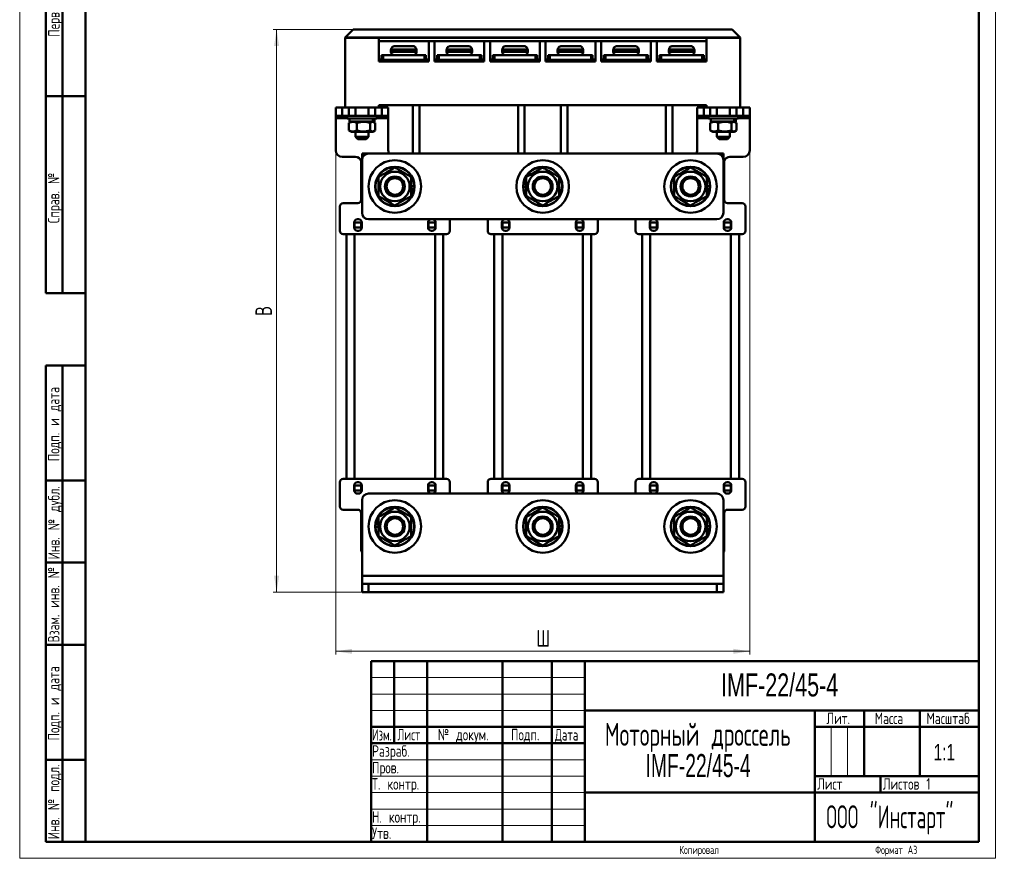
# Model space of a CAD drawing. Header units: millimetres. Extents: x 0 to 300, y 0 to 420.
# Tile 1 of 2: x 0 to 300, y 0 to 255. Entities that reach past the tile are written whole.
import ezdxf

# ---------------------------------------------------------------- set-up
doc = ezdxf.new("R2010")
doc.units = ezdxf.units.MM
doc.linetypes.add('SLD-Сплошная', pattern=[0])
doc.styles.add('SLDTEXTSTYLE0', font='TXT', dxfattribs={"width": 0.7})
doc.styles.add('SLDTEXTSTYLE1', font='TXT', dxfattribs={"width": 0.7, "bigfont": 'bigfont'})
doc.styles.add('SLDTEXTSTYLE2', font='TXT', dxfattribs={"width": 0.705079, "bigfont": 'bigfont'})
doc.styles.add('SLDTEXTSTYLE3', font='TXT', dxfattribs={"width": 0.648852, "bigfont": 'bigfont'})
doc.styles.add('SLDTEXTSTYLE4', font='TXT', dxfattribs={"width": 0.632021, "bigfont": 'bigfont'})
doc.styles.add('SLDTEXTSTYLE5', font='TXT', dxfattribs={"width": 0.625377, "bigfont": 'bigfont'})
doc.styles.add('SLDTEXTSTYLE6', font='TXT', dxfattribs={"width": 0.572824, "bigfont": 'bigfont'})
doc.styles.add('SLDTEXTSTYLE7', font='TXT', dxfattribs={"width": 0.627626, "bigfont": 'bigfont'})
doc.styles.add('SLDTEXTSTYLE8', font='TXT', dxfattribs={"width": 0.627626})
doc.dimstyles.new('SLDDIMSTYLE0', dxfattribs={"dimtxt": 5, "dimasz": 5, "dimexe": 0, "dimexo": 0.0625, "dimgap": 1.25, "dimtad": 2, "dimdec": 1, "dimrnd": 1e-09, "dimzin": 12, "dimdsep": 46, "dimtxsty": 'SLDTEXTSTYLE0', "dimsah": 1, "dimcen": 0.09, "dimadec": 0, "dimazin": 3, "dimtfac": 1, "dimtdec": 3, "dimtofl": 0, "dimtmove": 0, "dimatfit": 3, "dimfxl": 0, "dimfrac": 2, "dimtolj": 1, "dimtzin": 12, "dimarcsym": 0})

# ---------------------------------------------------------------- blocks, each defined once
blk = doc.blocks.new('SW_NOTE_0')
at = {"color": 0, "linetype": 'Continuous', "lineweight": 0, "char_height": 7, "attachment_point": 2}
for s, insert, style in [('Моторный дроссель', (31.09, 9), 'SLDTEXTSTYLE7'), ('IMF-22/45-4', (31.2, -0.5), 'SLDTEXTSTYLE8')]:
    blk.add_mtext(s, dxfattribs=dict(at, insert=insert, style=style))
blk = doc.blocks.new('_D')
at = {"color": 7, "linetype": 'SLD-Сплошная', "lineweight": 0}
for p, q in [((96.2, 215.5), (96.2, 62.01)), ((222.2, 215.5), (222.2, 62.01)), ((96.2, 63.01), (222.2, 63.01))]:
    blk.add_line(p, q, dxfattribs=at)
at = {"color": 7, "linetype": 'SLD-Сплошная', "lineweight": 18}
for points in [[(96.2, 63.01), (101.2, 62.24), (101.2, 63.78)], [(222.2, 63.01), (217.2, 63.78), (217.2, 62.24)]]:
    blk.add_solid(points, dxfattribs=at)
at = {"color": 7, "linetype": 'SLD-Сплошная', "lineweight": 18, "insert": (157.24, 69.46), "char_height": 5, "attachment_point": 1, "style": 'SLDTEXTSTYLE1'}
blk.add_mtext('Ш', dxfattribs=at)
blk = doc.blocks.new('_D_1')
at = {"color": 7, "linetype": 'SLD-Сплошная', "lineweight": 0}
for p, q in [((101.54, 252.31), (77.2, 252.31)), ((78.2, 81.01), (78.2, 252.31)), ((106.19, 81.01), (77.2, 81.01))]:
    blk.add_line(p, q, dxfattribs=at)
at = {"color": 7, "linetype": 'SLD-Сплошная', "lineweight": 18}
for points in [[(78.2, 252.31), (77.43, 247.31), (78.97, 247.31)], [(78.2, 81.01), (78.97, 86.01), (77.43, 86.01)]]:
    blk.add_solid(points, dxfattribs=at)
at = {"color": 7, "linetype": 'SLD-Сплошная', "lineweight": 18, "insert": (71.75, 165.06), "char_height": 5, "attachment_point": 1, "rotation": 90, "style": 'SLDTEXTSTYLE1'}
blk.add_mtext('В', dxfattribs=at)

msp = doc.modelspace()

# ---------------------------------------------------------------- linework, layer by layer
at = {"color": 7, "linetype": 'SLD-Сплошная', "lineweight": 18}
for p, q in [((0, 420), (0, 0)), ((297, 420), (297, 0)), ((107, 55), (172, 55)), ((107, 50), (172, 50)), ((107, 45), (172, 45)), ((247, 40), (247, 25)), ((252, 40), (252, 25)), ((107, 30), (172, 30)), ((107, 25), (172, 25)), ((107, 20), (172, 20)), ((107, 15), (172, 15)), ((107, 10), (172, 10)), ((0, 0), (297, 0))]:
    msp.add_line(p, q, dxfattribs=at)
at = {"color": 7, "linetype": 'SLD-Сплошная', "lineweight": 50}
for p, q in [((20, 415), (20, 5)), ((20, 415), (20, 5)), ((292, 5), (292, 415)), ((8, 172), (8, 292)), ((8, 172), (8, 292)), ((13, 172), (13, 292)), ((13, 172), (13, 292)), ((101.55, 252.31), (99.05, 249.81)), ((101.55, 252.31), (216.85, 252.31)), ((216.85, 252.31), (219.35, 249.81)), ((99.05, 249.81), (99.05, 249.71)), ((99.05, 249.81), (219.35, 249.81)), ((219.35, 249.71), (99.05, 249.71)), ((99.05, 228.51), (99.05, 249.71)), ((99.05, 249.71), (109.35, 249.71)), ((109.35, 249.71), (109.35, 242.51)), ((209.05, 242.51), (209.05, 249.71)), ((209.05, 249.71), (219.35, 249.71)), ((219.35, 249.81), (219.35, 249.71)), ((219.35, 249.71), (219.35, 228.51)), ((109.35, 248.71), (124.5, 248.71)), ((113.02, 246.21), (113.02, 245.51)), ((113.02, 246.21), (113.09, 246.21)), ((120.75, 246.21), (113.09, 246.21)), ((120.75, 246.21), (120.82, 246.21)), ((120.82, 245.51), (120.82, 246.21)), ((124.5, 242.51), (124.5, 248.71)), ((124.5, 248.71), (126.26, 248.71)), ((126.26, 248.71), (126.26, 242.51)), ((126.26, 248.71), (141.41, 248.71)), ((129.93, 246.21), (129.93, 245.51)), ((129.93, 246.21), (130, 246.21)), ((137.66, 246.21), (130, 246.21)), ((137.66, 246.21), (137.73, 246.21)), ((137.73, 245.51), (137.73, 246.21)), ((141.41, 242.51), (141.41, 248.71)), ((141.41, 248.71), (143.17, 248.71)), ((143.17, 248.71), (143.17, 242.51)), ((143.17, 248.71), (158.32, 248.71)), ((146.84, 246.21), (146.84, 245.51)), ((146.84, 246.21), (146.91, 246.21)), ((154.57, 246.21), (146.91, 246.21)), ((154.57, 246.21), (154.64, 246.21)), ((154.64, 245.51), (154.64, 246.21)), ((158.32, 242.51), (158.32, 248.71)), ((158.32, 248.71), (160.08, 248.71)), ((160.08, 248.71), (160.08, 242.51)), ((160.08, 248.71), (175.23, 248.71)), ((163.75, 246.21), (163.75, 245.51)), ((163.75, 246.21), (163.82, 246.21)), ((171.48, 246.21), (163.82, 246.21)), ((171.48, 246.21), (171.55, 246.21)), ((171.55, 245.51), (171.55, 246.21)), ((175.23, 242.51), (175.23, 248.71)), ((175.23, 248.71), (176.99, 248.71)), ((176.99, 248.71), (176.99, 242.51)), ((176.99, 248.71), (192.14, 248.71)), ((180.66, 246.21), (180.66, 245.51)), ((180.66, 246.21), (180.73, 246.21)), ((188.39, 246.21), (180.73, 246.21)), ((188.39, 246.21), (188.46, 246.21)), ((188.46, 245.51), (188.46, 246.21)), ((192.14, 242.51), (192.14, 248.71)), ((192.14, 248.71), (193.9, 248.71)), ((193.9, 248.71), (193.9, 242.51)), ((193.9, 248.71), (209.05, 248.71)), ((197.57, 246.21), (197.57, 245.51)), ((197.57, 246.21), (197.64, 246.21)), ((205.3, 246.21), (197.64, 246.21)), ((205.3, 246.21), (205.37, 246.21)), ((205.37, 245.51), (205.37, 246.21)), ((110.17, 243.11), (109.35, 243.11)), ((109.85, 243.01), (109.85, 242.51)), ((110.35, 243.01), (109.85, 243.01)), ((110.17, 244.51), (110.17, 243.01)), ((110.67, 244.51), (110.17, 244.51)), ((123.5, 243.01), (110.35, 243.01)), ((110.67, 243.01), (110.67, 244.51)), ((123.17, 244.51), (110.67, 244.51)), ((123.17, 244.51), (123.17, 243.01)), ((123.67, 244.51), (123.17, 244.51)), ((124, 243.01), (123.5, 243.01)), ((123.67, 243.01), (123.67, 244.51)), ((124.5, 243.11), (123.67, 243.11)), ((124, 242.51), (124, 243.01)), ((127.08, 243.11), (126.26, 243.11)), ((126.76, 243.01), (126.76, 242.51)), ((127.26, 243.01), (126.76, 243.01)), ((127.08, 244.51), (127.08, 243.01)), ((127.58, 244.51), (127.08, 244.51)), ((127.26, 243.01), (140.41, 243.01)), ((127.58, 243.01), (127.58, 244.51)), ((127.58, 244.51), (140.08, 244.51)), ((140.08, 244.51), (140.08, 243.01)), ((140.58, 244.51), (140.08, 244.51)), ((140.91, 243.01), (140.41, 243.01)), ((140.58, 243.01), (140.58, 244.51)), ((141.41, 243.11), (140.58, 243.11)), ((140.91, 242.51), (140.91, 243.01)), ((143.99, 243.11), (143.17, 243.11)), ((143.67, 243.01), (143.67, 242.51)), ((144.17, 243.01), (143.67, 243.01)), ((143.99, 244.51), (143.99, 243.01)), ((144.49, 244.51), (143.99, 244.51)), ((157.32, 243.01), (144.17, 243.01)), ((144.49, 243.01), (144.49, 244.51)), ((144.49, 244.51), (156.99, 244.51)), ((156.99, 244.51), (156.99, 243.01)), ((157.49, 244.51), (156.99, 244.51)), ((157.82, 243.01), (157.32, 243.01)), ((157.49, 243.01), (157.49, 244.51)), ((158.32, 243.11), (157.49, 243.11)), ((157.82, 242.51), (157.82, 243.01)), ((160.9, 243.11), (160.08, 243.11)), ((160.58, 243.01), (160.58, 242.51)), ((161.08, 243.01), (160.58, 243.01)), ((160.9, 244.51), (160.9, 243.01)), ((161.4, 244.51), (160.9, 244.51)), ((174.23, 243.01), (161.08, 243.01)), ((161.4, 243.01), (161.4, 244.51)), ((173.9, 244.51), (161.4, 244.51)), ((173.9, 244.51), (173.9, 243.01)), ((174.4, 244.51), (173.9, 244.51)), ((174.73, 243.01), (174.23, 243.01)), ((174.4, 243.01), (174.4, 244.51)), ((175.23, 243.11), (174.4, 243.11)), ((174.73, 242.51), (174.73, 243.01)), ((177.81, 243.11), (176.99, 243.11)), ((177.49, 243.01), (177.49, 242.51)), ((177.99, 243.01), (177.49, 243.01)), ((177.81, 244.51), (177.81, 243.01)), ((178.31, 244.51), (177.81, 244.51)), ((177.99, 243.01), (191.14, 243.01)), ((178.31, 243.01), (178.31, 244.51)), ((178.31, 244.51), (190.81, 244.51)), ((190.81, 244.51), (190.81, 243.01)), ((191.31, 244.51), (190.81, 244.51)), ((191.64, 243.01), (191.14, 243.01)), ((191.31, 243.01), (191.31, 244.51)), ((192.14, 243.11), (191.31, 243.11)), ((191.64, 242.51), (191.64, 243.01)), ((194.72, 243.11), (193.9, 243.11)), ((194.4, 243.01), (194.4, 242.51)), ((194.9, 243.01), (194.4, 243.01)), ((194.72, 244.51), (194.72, 243.01)), ((195.22, 244.51), (194.72, 244.51)), ((194.9, 243.01), (208.05, 243.01)), ((195.22, 243.01), (195.22, 244.51)), ((195.22, 244.51), (207.72, 244.51)), ((207.72, 244.51), (207.72, 243.01)), ((208.22, 244.51), (207.72, 244.51)), ((208.55, 243.01), (208.05, 243.01)), ((208.22, 243.01), (208.22, 244.51)), ((209.05, 243.11), (208.22, 243.11)), ((208.55, 242.51), (208.55, 243.01)), ((109.35, 242.51), (124.5, 242.51)), ((126.26, 242.51), (141.41, 242.51)), ((143.17, 242.51), (158.32, 242.51)), ((160.08, 242.51), (175.23, 242.51)), ((176.99, 242.51), (192.14, 242.51)), ((193.9, 242.51), (209.05, 242.51)), ((8, 232), (20, 232)), ((20, 232), (8, 232)), ((96.2, 226.01), (96.2, 228.51)), ((96.2, 228.51), (98.2, 228.51)), ((98.2, 228.51), (98.2, 226.01)), ((98.2, 228.51), (99.05, 228.51)), ((109.35, 228.51), (99.05, 228.51)), ((100.18, 226.01), (100.18, 228.51)), ((102.2, 228.51), (102.2, 226.01)), ((106.2, 226.01), (106.2, 228.51)), ((108.22, 228.51), (108.22, 226.01)), ((109.35, 228.51), (109.35, 229.21)), ((209.05, 229.21), (109.35, 229.21)), ((109.35, 228.51), (110.2, 228.51)), ((110.2, 226.01), (110.2, 228.51)), ((110.2, 228.51), (112.2, 228.51)), ((112.2, 228.51), (112.2, 226.01)), ((119.7, 229.21), (119.7, 214.51)), ((121.7, 214.51), (121.7, 229.21)), ((151.7, 229.21), (151.7, 214.51)), ((153.7, 214.51), (153.7, 229.21)), ((164.7, 229.21), (164.7, 214.51)), ((166.7, 214.51), (166.7, 229.21)), ((196.7, 229.21), (196.7, 214.51)), ((198.7, 214.51), (198.7, 229.21)), ((206.2, 226.01), (206.2, 228.51)), ((206.2, 228.51), (208.2, 228.51)), ((208.2, 228.51), (208.2, 226.01)), ((208.2, 228.51), (209.05, 228.51)), ((209.05, 229.21), (209.05, 228.51)), ((219.35, 228.51), (209.05, 228.51)), ((210.18, 226.01), (210.18, 228.51)), ((212.2, 228.51), (212.2, 226.01)), ((216.2, 226.01), (216.2, 228.51)), ((218.22, 228.51), (218.22, 226.01)), ((219.35, 228.51), (220.2, 228.51)), ((220.2, 226.01), (220.2, 228.51)), ((220.2, 228.51), (222.2, 228.51)), ((222.2, 228.51), (222.2, 226.01)), ((98.2, 226.01), (96.2, 226.01)), ((96.2, 226.01), (96.2, 225.28)), ((96.2, 225.28), (96.2, 215.51)), ((98.2, 226.01), (100.18, 226.01)), ((99.7, 226.01), (99.7, 225.21)), ((99.7, 225.21), (108.35, 225.21)), ((102.2, 226.01), (100.18, 226.01)), ((100.4, 225.21), (100.4, 224.31)), ((102.2, 226.01), (106.2, 226.01)), ((108.22, 226.01), (106.2, 226.01)), ((108, 224.31), (108, 225.21)), ((108.22, 226.01), (110.2, 226.01)), ((108.35, 225.21), (108.7, 225.21)), ((108.7, 225.21), (108.7, 226.01)), ((112.2, 226.01), (110.2, 226.01)), ((112.2, 225.28), (112.2, 226.01)), ((112.2, 215.51), (112.2, 225.28)), ((208.2, 226.01), (206.2, 226.01)), ((206.2, 226.01), (206.2, 225.28)), ((206.2, 225.28), (206.2, 215.51)), ((208.2, 226.01), (210.18, 226.01)), ((209.7, 226.01), (209.7, 225.21)), ((209.7, 225.21), (218.35, 225.21)), ((212.2, 226.01), (210.18, 226.01)), ((210.4, 225.21), (210.4, 224.31)), ((212.2, 226.01), (216.2, 226.01)), ((218.22, 226.01), (216.2, 226.01)), ((218, 224.31), (218, 225.21)), ((218.22, 226.01), (220.2, 226.01)), ((218.35, 225.21), (218.7, 225.21)), ((218.7, 225.21), (218.7, 226.01)), ((222.2, 226.01), (220.2, 226.01)), ((222.2, 225.28), (222.2, 226.01)), ((222.2, 215.51), (222.2, 225.28)), ((100.42, 223.95), (100.19, 223.86)), ((100.19, 223.86), (100.19, 221.57)), ((100.4, 224.31), (107.53, 224.31)), ((100.95, 224.31), (100.41, 224)), ((102.65, 223.86), (102.65, 221.57)), ((106.66, 223.86), (106.66, 221.57)), ((107.99, 224), (107.45, 224.31)), ((107.53, 224.31), (107.84, 224.31)), ((107.84, 224.31), (108, 224.31)), ((108.2, 223.86), (108.2, 221.57)), ((210.42, 223.95), (210.19, 223.86)), ((210.19, 223.86), (210.19, 221.57)), ((210.4, 224.31), (217.53, 224.31)), ((210.95, 224.31), (210.41, 224)), ((212.65, 223.86), (212.65, 221.57)), ((216.66, 223.86), (216.66, 221.57)), ((217.99, 224), (217.45, 224.31)), ((217.53, 224.31), (217.84, 224.31)), ((217.84, 224.31), (218, 224.31)), ((218.2, 223.86), (218.2, 221.57)), ((100.19, 221.57), (100.42, 221.48)), ((100.41, 221.43), (100.95, 221.11)), ((102.95, 221.11), (100.95, 221.11)), ((102.2, 221.11), (102.2, 219.66)), ((102.2, 219.66), (102.95, 218.91)), ((102.2, 219.66), (106.2, 219.66)), ((107.45, 221.11), (102.95, 221.11)), ((105.45, 218.91), (102.95, 218.91)), ((105.45, 218.91), (106.2, 219.66)), ((106.2, 219.66), (106.2, 221.11)), ((107.45, 221.11), (107.99, 221.43)), ((210.19, 221.57), (210.42, 221.48)), ((210.41, 221.43), (210.95, 221.11)), ((212.95, 221.11), (210.95, 221.11)), ((212.2, 221.11), (212.2, 219.66)), ((212.2, 219.66), (212.95, 218.91)), ((212.2, 219.66), (216.2, 219.66)), ((217.45, 221.11), (212.95, 221.11)), ((215.45, 218.91), (212.95, 218.91)), ((215.45, 218.91), (216.2, 219.66)), ((216.2, 219.66), (216.2, 221.11)), ((217.45, 221.11), (217.99, 221.43)), ((98.2, 213.51), (102.2, 213.51)), ((104.2, 214.51), (106.2, 214.51)), ((104.2, 212.51), (104.2, 214.51)), ((106.2, 214.51), (212.2, 214.51)), ((212.2, 214.51), (214.2, 214.51)), ((214.2, 214.51), (214.2, 212.51)), ((216.2, 213.51), (220.2, 213.51)), ((103.95, 211.76), (103.95, 200.41)), ((104.2, 196.51), (104.2, 212.51)), ((214.2, 212.51), (214.2, 196.51)), ((214.45, 200.41), (214.45, 211.76)), ((119.2, 204.63), (120.1, 204.63)), ((120.06, 203.81), (119.2, 203.81)), ((154.2, 204.4), (153.3, 204.4)), ((153.34, 205.21), (154.2, 205.21)), ((153.44, 205.8), (154.2, 205.8)), ((209.2, 204.63), (210.1, 204.63)), ((210.06, 203.81), (209.2, 203.81)), ((119.96, 203.23), (119.2, 203.23)), ((209.96, 203.23), (209.2, 203.23)), ((97.45, 198.41), (97.45, 191.01)), ((102.95, 199.41), (98.45, 199.41)), ((219.95, 199.41), (215.45, 199.41)), ((220.95, 191.01), (220.95, 198.41)), ((101.8, 193.51), (101.8, 192.01)), ((103.95, 193.51), (101.95, 193.51)), ((101.95, 192.01), (101.95, 193.51)), ((103.95, 192.01), (101.95, 192.01)), ((101.95, 192.01), (101.95, 191.49)), ((103.1, 194.51), (102.8, 194.51)), ((103.95, 192.01), (103.95, 193.51)), ((103.95, 192.01), (103.95, 191.49)), ((104.1, 192.01), (104.1, 193.51)), ((212.2, 194.51), (106.2, 194.51)), ((124.3, 193.51), (124.3, 192.01)), ((124.45, 193.51), (126.45, 193.51)), ((124.45, 193.51), (124.45, 192.01)), ((126.45, 192.01), (124.45, 192.01)), ((124.45, 191.49), (124.45, 192.01)), ((126.45, 193.51), (126.45, 192.01)), ((126.45, 191.49), (126.45, 192.01)), ((126.6, 192.01), (126.6, 193.51)), ((130.95, 191.01), (130.95, 194.51)), ((142.45, 194.51), (142.45, 191.01)), ((146.8, 193.51), (146.8, 192.01)), ((148.95, 193.51), (146.95, 193.51)), ((146.95, 192.01), (146.95, 193.51)), ((148.95, 192.01), (146.95, 192.01)), ((146.95, 192.01), (146.95, 191.49)), ((148.95, 192.01), (148.95, 193.51)), ((148.95, 192.01), (148.95, 191.49)), ((149.1, 192.01), (149.1, 193.51)), ((169.3, 193.51), (169.3, 192.01)), ((169.45, 193.51), (171.45, 193.51)), ((169.45, 193.51), (169.45, 192.01)), ((171.45, 192.01), (169.45, 192.01)), ((169.45, 191.49), (169.45, 192.01)), ((171.45, 193.51), (171.45, 192.01)), ((171.45, 191.49), (171.45, 192.01)), ((171.6, 192.01), (171.6, 193.51)), ((175.95, 191.01), (175.95, 194.51)), ((187.45, 194.51), (187.45, 191.01)), ((191.8, 193.51), (191.8, 192.01)), ((193.95, 193.51), (191.95, 193.51)), ((191.95, 192.01), (191.95, 193.51)), ((193.95, 192.01), (191.95, 192.01)), ((191.95, 192.01), (191.95, 191.49)), ((193.95, 192.01), (193.95, 193.51)), ((193.95, 192.01), (193.95, 191.49)), ((194.1, 192.01), (194.1, 193.51)), ((214.3, 193.51), (214.3, 192.01)), ((214.45, 193.51), (216.45, 193.51)), ((214.45, 193.51), (214.45, 192.01)), ((216.45, 192.01), (214.45, 192.01)), ((214.45, 191.49), (214.45, 192.01)), ((215.6, 194.51), (215.3, 194.51)), ((216.45, 193.51), (216.45, 192.01)), ((216.45, 191.49), (216.45, 192.01)), ((216.6, 192.01), (216.6, 193.51)), ((98.45, 190.01), (99.45, 190.01)), ((99.45, 190.01), (99.45, 115.51)), ((99.45, 190.01), (101.95, 190.01)), ((101.95, 190.01), (101.95, 115.51)), ((101.95, 190.01), (126.45, 190.01)), ((102.8, 191.01), (103.1, 191.01)), ((125.3, 191.01), (125.6, 191.01)), ((126.45, 190.01), (126.45, 115.51)), ((126.45, 190.01), (128.95, 190.01)), ((128.95, 190.01), (128.95, 115.51)), ((128.95, 190.01), (129.95, 190.01)), ((143.45, 190.01), (144.45, 190.01)), ((144.45, 190.01), (144.45, 115.51)), ((144.45, 190.01), (146.95, 190.01)), ((146.95, 190.01), (146.95, 115.51)), ((146.95, 190.01), (171.45, 190.01)), ((147.8, 191.01), (148.1, 191.01)), ((170.3, 191.01), (170.6, 191.01)), ((171.45, 190.01), (171.45, 115.51)), ((171.45, 190.01), (173.95, 190.01)), ((173.95, 190.01), (173.95, 115.51)), ((173.95, 190.01), (174.95, 190.01)), ((188.45, 190.01), (189.45, 190.01)), ((189.45, 190.01), (189.45, 115.51)), ((189.45, 190.01), (191.95, 190.01)), ((191.95, 190.01), (191.95, 115.51)), ((191.95, 190.01), (216.45, 190.01)), ((192.8, 191.01), (193.1, 191.01)), ((215.3, 191.01), (215.6, 191.01)), ((216.45, 190.01), (216.45, 115.51)), ((216.45, 190.01), (218.95, 190.01)), ((218.95, 190.01), (218.95, 115.51)), ((218.95, 190.01), (219.95, 190.01)), ((8, 172), (20, 172)), ((8, 5), (8, 150)), ((8, 150), (20, 150)), ((13, 5), (13, 150)), ((20, 115), (8, 115)), ((97.45, 114.51), (97.45, 107.11)), ((99.45, 115.51), (98.45, 115.51)), ((99.45, 115.51), (101.95, 115.51)), ((101.95, 115.51), (126.45, 115.51)), ((101.95, 114.04), (101.95, 113.51)), ((103.1, 114.51), (102.8, 114.51)), ((103.95, 114.04), (103.95, 113.51)), ((124.45, 113.51), (124.45, 114.04)), ((125.6, 114.51), (125.3, 114.51)), ((126.45, 115.51), (128.95, 115.51)), ((126.45, 113.51), (126.45, 114.04)), ((129.95, 115.51), (128.95, 115.51)), ((130.95, 111.01), (130.95, 114.51)), ((142.45, 114.51), (142.45, 111.01)), ((144.45, 115.51), (143.45, 115.51)), ((144.45, 115.51), (146.95, 115.51)), ((146.95, 115.51), (171.45, 115.51)), ((146.95, 114.04), (146.95, 113.51)), ((148.1, 114.51), (147.8, 114.51)), ((148.95, 114.04), (148.95, 113.51)), ((169.45, 113.51), (169.45, 114.04)), ((170.6, 114.51), (170.3, 114.51)), ((171.45, 115.51), (173.95, 115.51)), ((171.45, 113.51), (171.45, 114.04)), ((174.95, 115.51), (173.95, 115.51)), ((175.95, 111.01), (175.95, 114.51)), ((187.45, 114.51), (187.45, 111.01)), ((189.45, 115.51), (188.45, 115.51)), ((189.45, 115.51), (191.95, 115.51)), ((191.95, 115.51), (216.45, 115.51)), ((191.95, 114.04), (191.95, 113.51)), ((193.1, 114.51), (192.8, 114.51)), ((193.95, 114.04), (193.95, 113.51)), ((214.45, 113.51), (214.45, 114.04)), ((215.6, 114.51), (215.3, 114.51)), ((216.45, 115.51), (218.95, 115.51)), ((216.45, 113.51), (216.45, 114.04)), ((219.95, 115.51), (218.95, 115.51)), ((220.95, 107.11), (220.95, 114.51)), ((101.8, 113.51), (101.8, 112.01)), ((101.95, 113.51), (103.95, 113.51)), ((101.95, 112.01), (101.95, 113.51)), ((103.95, 112.01), (101.95, 112.01)), ((102.8, 111.01), (103.1, 111.01)), ((103.95, 112.01), (103.95, 113.51)), ((104.1, 112.01), (104.1, 113.51)), ((212.2, 111.01), (106.2, 111.01)), ((124.3, 113.51), (124.3, 112.01)), ((124.45, 113.51), (126.45, 113.51)), ((124.45, 113.51), (124.45, 112.01)), ((124.45, 112.01), (126.45, 112.01)), ((126.45, 113.51), (126.45, 112.01)), ((126.6, 112.01), (126.6, 113.51)), ((146.8, 113.51), (146.8, 112.01)), ((146.95, 113.51), (148.95, 113.51)), ((146.95, 112.01), (146.95, 113.51)), ((148.95, 112.01), (146.95, 112.01)), ((148.95, 112.01), (148.95, 113.51)), ((149.1, 112.01), (149.1, 113.51)), ((169.3, 113.51), (169.3, 112.01)), ((169.45, 113.51), (171.45, 113.51)), ((169.45, 113.51), (169.45, 112.01)), ((169.45, 112.01), (171.45, 112.01)), ((171.45, 113.51), (171.45, 112.01)), ((171.6, 112.01), (171.6, 113.51)), ((191.8, 113.51), (191.8, 112.01)), ((191.95, 112.01), (191.95, 113.51)), ((191.95, 113.51), (193.95, 113.51)), ((193.95, 112.01), (191.95, 112.01)), ((193.95, 112.01), (193.95, 113.51)), ((194.1, 112.01), (194.1, 113.51)), ((214.3, 113.51), (214.3, 112.01)), ((214.45, 113.51), (216.45, 113.51)), ((214.45, 113.51), (214.45, 112.01)), ((214.45, 112.01), (216.45, 112.01)), ((215.3, 111.01), (215.6, 111.01)), ((216.45, 113.51), (216.45, 112.01)), ((216.6, 112.01), (216.6, 113.51)), ((104.2, 109.01), (104.2, 86.01)), ((214.2, 86.01), (214.2, 109.01)), ((98.45, 106.11), (102.95, 106.11)), ((103.95, 105.11), (103.95, 93.76)), ((214.45, 93.76), (214.45, 105.11)), ((215.45, 106.11), (219.95, 106.11)), ((108.44, 102.3), (109.2, 102.3)), ((109.2, 100.9), (108.3, 100.9)), ((108.34, 101.71), (109.2, 101.71)), ((164.2, 101.13), (165.1, 101.13)), ((165.06, 100.31), (164.2, 100.31)), ((164.96, 99.73), (164.2, 99.73)), ((209.2, 101.13), (210.1, 101.13)), ((210.06, 100.31), (209.2, 100.31)), ((209.96, 99.73), (209.2, 99.73)), ((20, 90), (8, 90)), ((214.2, 86.01), (104.2, 86.01)), ((104.2, 86.01), (104.2, 83.51)), ((214.2, 83.51), (214.2, 86.01)), ((104.2, 81.01), (104.2, 83.51)), ((104.2, 83.51), (106.2, 83.51)), ((106.2, 81.01), (104.2, 81.01)), ((106.2, 83.51), (106.2, 81.01)), ((212.2, 83.51), (106.2, 83.51)), ((212.2, 81.01), (106.2, 81.01)), ((212.2, 81.01), (212.2, 83.51)), ((212.2, 83.51), (214.2, 83.51)), ((214.2, 81.01), (212.2, 81.01)), ((214.2, 83.51), (214.2, 81.01)), ((20, 65), (8, 65)), ((107, 60), (292, 60)), ((107, 60), (107, 5)), ((114, 35), (114, 60)), ((124, 60), (124, 5)), ((147, 60), (147, 5)), ((162, 60), (162, 5)), ((172, 60), (172, 5)), ((172, 45), (292, 45)), ((242, 45), (242, 5)), ((257, 45), (257, 25)), ((274, 45), (274, 25)), ((107, 40), (172, 40)), ((242, 40), (292, 40)), ((107, 35), (172, 35)), ((8, 30), (20, 30)), ((242, 25), (292, 25)), ((262, 25), (262, 20)), ((172, 20), (292, 20)), ((8, 5), (20, 5)), ((20, 5), (292, 5))]:
    msp.add_line(p, q, dxfattribs=at)
at = {"color": 8, "linetype": 'SLD-Сплошная', "lineweight": 50}
for p, q in [((110.35, 242.51), (110.35, 243.01)), ((116.92, 245.51), (113.02, 245.51)), ((120.82, 245.51), (116.92, 245.51)), ((123.5, 243.01), (123.5, 242.51)), ((127.26, 242.51), (127.26, 243.01)), ((133.83, 245.51), (129.93, 245.51)), ((137.73, 245.51), (133.83, 245.51)), ((140.41, 243.01), (140.41, 242.51)), ((144.17, 242.51), (144.17, 243.01)), ((150.74, 245.51), (146.84, 245.51)), ((154.64, 245.51), (150.74, 245.51)), ((157.32, 243.01), (157.32, 242.51)), ((161.08, 242.51), (161.08, 243.01)), ((167.65, 245.51), (163.75, 245.51)), ((171.55, 245.51), (167.65, 245.51)), ((174.23, 243.01), (174.23, 242.51)), ((177.99, 242.51), (177.99, 243.01)), ((184.56, 245.51), (180.66, 245.51)), ((188.46, 245.51), (184.56, 245.51)), ((191.14, 243.01), (191.14, 242.51)), ((194.9, 242.51), (194.9, 243.01)), ((201.47, 245.51), (197.57, 245.51)), ((205.37, 245.51), (201.47, 245.51)), ((208.05, 243.01), (208.05, 242.51)), ((96.2, 225.28), (99.7, 225.28)), ((108.7, 225.28), (112.2, 225.28)), ((206.2, 225.28), (209.7, 225.28)), ((218.7, 225.28), (222.2, 225.28))]:
    msp.add_line(p, q, dxfattribs=at)
at = {"color": 7, "linetype": 'SLD-Сплошная', "lineweight": 50}
for centre, radius in [((114.2, 204.51), 8), ((114.2, 204.51), 6), ((159.2, 204.51), 8), ((159.2, 204.51), 6), ((204.2, 204.51), 8), ((204.2, 204.51), 6), ((114.2, 204.51), 4.5), ((114.2, 204.51), 3.02), ((114.2, 204.51), 3), ((114.2, 204.51), 2.5), ((159.2, 204.51), 4.5), ((159.2, 204.51), 3.02), ((159.2, 204.51), 3), ((159.2, 204.51), 2.5), ((204.2, 204.51), 4.5), ((204.2, 204.51), 3.03), ((204.2, 204.51), 3), ((204.2, 204.51), 2.5), ((114.2, 101.01), 8), ((159.2, 101.01), 8), ((204.2, 101.01), 8), ((114.2, 101.01), 6), ((114.2, 101.01), 4.5), ((159.2, 101.01), 6), ((159.2, 101.01), 4.5), ((204.2, 101.01), 6), ((204.2, 101.01), 4.5), ((114.2, 101.01), 3.03), ((114.2, 101.01), 3), ((114.2, 101.01), 2.5), ((159.2, 101.01), 3.03), ((159.2, 101.01), 3), ((159.2, 101.01), 2.5), ((204.2, 101.01), 3.03), ((204.2, 101.01), 3), ((204.2, 101.01), 2.5)]:
    msp.add_circle(centre, radius, dxfattribs=at)
for centre, radius, start, end in [((114.02, 245.51), 1, 180, 270), ((119.82, 245.51), 1, 270, 0), ((130.93, 245.51), 1, 180, 270), ((136.73, 245.51), 1, 270, 0), ((147.84, 245.51), 1, 180, 270), ((153.64, 245.51), 1, 270, 360), ((164.75, 245.51), 1, 180, 270), ((170.55, 245.51), 1, 270, 0), ((181.66, 245.51), 1, 180, 270), ((187.46, 245.51), 1, 270, 0), ((198.57, 245.51), 1, 180, 270), ((204.37, 245.51), 1, 270, 0), ((98.2, 215.51), 2, 180, 270), ((102.2, 211.51), 2, 21.0523, 90), ((106.2, 212.51), 2, 90, 180), ((114.2, 215.51), 2, 180, 210), ((204.2, 215.51), 2, 330, 0), ((212.2, 212.51), 2, 0, 90), ((216.2, 211.51), 2, 90, 158.9477), ((220.2, 215.51), 2, 270, 0), ((104.95, 211.76), 1, 138.5904, 180), ((114.2, 204.51), 5.9, 1.1426, 347.4467), ((159.2, 204.51), 5.9, 181.1426, 167.4467), ((204.2, 204.51), 5.9, 1.1426, 347.4467), ((213.45, 211.76), 1, 0, 41.4096), ((114.2, 204.51), 5.9, 347.4467, 353.1861), ((159.2, 204.51), 5.9, 167.4467, 173.1861), ((204.2, 204.51), 5.9, 347.4467, 353.1861), ((98.45, 198.41), 1, 90, 180), ((102.95, 200.41), 1, 270, 0), ((215.45, 200.41), 1, 180, 270), ((219.95, 198.41), 1, 0, 90), ((106.2, 196.51), 2, 180, 270), ((212.2, 196.51), 2, 270, 0), ((102.8, 193.51), 1, 90, 180), ((102.8, 192.01), 1, 180, 270), ((103.1, 193.51), 1, 0, 90), ((103.1, 192.01), 1, 270, 0), ((125.3, 193.51), 1, 90, 180), ((125.3, 192.01), 1, 180, 270), ((125.6, 193.51), 1, 0, 90), ((125.6, 192.01), 1, 270, 0), ((147.8, 193.51), 1, 90, 180), ((147.8, 192.01), 1, 180, 270), ((148.1, 193.51), 1, 0, 90), ((148.1, 192.01), 1, 270, 0), ((170.3, 193.51), 1, 90, 180), ((170.3, 192.01), 1, 180, 270), ((170.6, 193.51), 1, 0, 90), ((170.6, 192.01), 1, 270, 0), ((192.8, 193.51), 1, 90, 180), ((192.8, 192.01), 1, 180, 270), ((193.1, 193.51), 1, 0, 90), ((193.1, 192.01), 1, 270, 0), ((215.3, 193.51), 1, 90, 180), ((215.3, 192.01), 1, 180, 270), ((215.6, 193.51), 1, 0, 90), ((215.6, 192.01), 1, 270, 0), ((98.45, 191.01), 1, 180, 270), ((129.95, 191.01), 1, 270, 0), ((143.45, 191.01), 1, 180, 270), ((174.95, 191.01), 1, 270, 0), ((188.45, 191.01), 1, 180, 270), ((219.95, 191.01), 1, 270, 0), ((98.45, 114.51), 1, 90, 180), ((102.8, 113.51), 1, 90, 180), ((103.1, 113.51), 1, 0, 90), ((125.3, 113.51), 1, 90, 180), ((125.6, 113.51), 1, 360, 90), ((129.95, 114.51), 1, 0, 90), ((143.45, 114.51), 1, 90, 180), ((147.8, 113.51), 1, 90, 180), ((148.1, 113.51), 1, 0, 90), ((170.3, 113.51), 1, 90, 180), ((170.6, 113.51), 1, 360, 90), ((174.95, 114.51), 1, 0, 90), ((188.45, 114.51), 1, 90, 180), ((192.8, 113.51), 1, 90, 180), ((193.1, 113.51), 1, 0, 90), ((215.3, 113.51), 1, 90, 180), ((215.6, 113.51), 1, 360, 90), ((219.95, 114.51), 1, 0, 90), ((102.8, 112.01), 1, 180, 270), ((103.1, 112.01), 1, 270, 0), ((106.2, 109.01), 2, 90, 180), ((125.3, 112.01), 1, 180, 270), ((125.6, 112.01), 1, 270, 0), ((147.8, 112.01), 1, 180, 270), ((148.1, 112.01), 1, 270, 0), ((170.3, 112.01), 1, 180, 270), ((170.6, 112.01), 1, 270, 0), ((192.8, 112.01), 1, 180, 270), ((193.1, 112.01), 1, 270, 0), ((212.2, 109.01), 2, 0, 90), ((215.3, 112.01), 1, 180, 270), ((215.6, 112.01), 1, 270, 0), ((98.45, 107.11), 1, 180, 270), ((102.95, 105.11), 1, 0, 90), ((114.2, 101.01), 5.9, 181.1426, 167.4467), ((159.2, 101.01), 5.9, 1.1426, 347.4467), ((204.2, 101.01), 5.9, 1.1426, 347.4467), ((215.45, 105.11), 1, 90, 180), ((219.95, 107.11), 1, 270, 0), ((114.2, 101.01), 5.9, 167.4467, 173.1861), ((159.2, 101.01), 5.9, 347.4467, 353.1861), ((204.2, 101.01), 5.9, 347.4467, 353.1861), ((104.95, 93.76), 1, 180, 221.4096), ((213.45, 93.76), 1, 318.5904, 0)]:
    msp.add_arc(centre, radius, start, end, dxfattribs=at)
for centre, start_param, end_param in [((104.2, 223.21), 4.766317, 4.853514), ((104.2, 225.41), 4.555399, 4.641797), ((214.2, 223.21), 4.766317, 4.853514), ((214.2, 225.41), 4.555399, 4.641797)]:
    msp.add_ellipse(centre, major_axis=(-1.63, 10.43), ratio=0.329019, start_param=start_param, end_param=end_param, dxfattribs=at)
for points, knots in [([(114.12, 247.21), (114, 247.2), (113.77, 247.18), (113.45, 247), (113.22, 246.74), (113.11, 246.46), (113.1, 246.28), (113.09, 246.21)], [0, 0, 0, 0, 0.222386, 0.444965, 0.662695, 0.875205, 1, 1, 1, 1]), ([(116.92, 247.21), (116.61, 247.21), (115.98, 247.21), (115.13, 247.21), (114.45, 247.21), (114.23, 247.21), (114.12, 247.21)], [0, 0, 0, 0, 0.243183, 0.5, 0.756817, 1, 1, 1, 1]), ([(119.72, 247.21), (119.62, 247.21), (119.4, 247.21), (118.72, 247.21), (117.86, 247.21), (117.23, 247.21), (116.92, 247.21)], [0, 0, 0, 0, 0.243183, 0.5, 0.756817, 1, 1, 1, 1]), ([(120.75, 246.21), (120.74, 246.32), (120.72, 246.55), (120.55, 246.84), (120.29, 247.07), (120, 247.19), (119.81, 247.21), (119.72, 247.21)], [0, 0, 0, 0, 0.2086506, 0.4172526, 0.6272771, 0.8410773, 1, 1, 1, 1]), ([(131.03, 247.21), (130.91, 247.2), (130.68, 247.18), (130.36, 247), (130.13, 246.74), (130.02, 246.46), (130.01, 246.28), (130, 246.21)], [0, 0, 0, 0, 0.222386, 0.444965, 0.662695, 0.875205, 1, 1, 1, 1]), ([(133.83, 247.21), (133.52, 247.21), (132.89, 247.21), (132.04, 247.21), (131.36, 247.21), (131.14, 247.21), (131.03, 247.21)], [0, 0, 0, 0, 0.2431833, 0.5, 0.7568167, 1, 1, 1, 1]), ([(136.63, 247.21), (136.53, 247.21), (136.31, 247.21), (135.63, 247.21), (134.77, 247.21), (134.14, 247.21), (133.83, 247.21)], [0, 0, 0, 0, 0.243183, 0.5, 0.756817, 1, 1, 1, 1]), ([(137.66, 246.21), (137.65, 246.32), (137.63, 246.55), (137.46, 246.84), (137.2, 247.07), (136.91, 247.19), (136.72, 247.21), (136.63, 247.21)], [0, 0, 0, 0, 0.2086506, 0.4172526, 0.6272771, 0.8410773, 1, 1, 1, 1]), ([(147.94, 247.21), (147.82, 247.2), (147.59, 247.18), (147.27, 247), (147.04, 246.74), (146.93, 246.46), (146.92, 246.28), (146.91, 246.21)], [0, 0, 0, 0, 0.222386, 0.444965, 0.662695, 0.875205, 1, 1, 1, 1]), ([(150.74, 247.21), (150.43, 247.21), (149.8, 247.21), (148.95, 247.21), (148.27, 247.21), (148.05, 247.21), (147.94, 247.21)], [0, 0, 0, 0, 0.243183, 0.5, 0.756817, 1, 1, 1, 1]), ([(153.54, 247.21), (153.44, 247.21), (153.22, 247.21), (152.54, 247.21), (151.68, 247.21), (151.05, 247.21), (150.74, 247.21)], [0, 0, 0, 0, 0.243183, 0.5, 0.756817, 1, 1, 1, 1]), ([(154.57, 246.21), (154.56, 246.32), (154.54, 246.55), (154.37, 246.84), (154.11, 247.07), (153.82, 247.19), (153.63, 247.21), (153.54, 247.21)], [0, 0, 0, 0, 0.208651, 0.417253, 0.627277, 0.841077, 1, 1, 1, 1]), ([(164.85, 247.21), (164.73, 247.2), (164.5, 247.18), (164.18, 247), (163.95, 246.74), (163.84, 246.46), (163.83, 246.28), (163.82, 246.21)], [0, 0, 0, 0, 0.222386, 0.444965, 0.662695, 0.875205, 1, 1, 1, 1]), ([(167.65, 247.21), (167.34, 247.21), (166.71, 247.21), (165.86, 247.21), (165.18, 247.21), (164.96, 247.21), (164.85, 247.21)], [0, 0, 0, 0, 0.2431833, 0.5, 0.7568167, 1, 1, 1, 1]), ([(170.45, 247.21), (170.35, 247.21), (170.13, 247.21), (169.45, 247.21), (168.59, 247.21), (167.96, 247.21), (167.65, 247.21)], [0, 0, 0, 0, 0.2431833, 0.5, 0.7568167, 1, 1, 1, 1]), ([(171.48, 246.21), (171.47, 246.32), (171.45, 246.55), (171.28, 246.84), (171.02, 247.07), (170.73, 247.19), (170.54, 247.21), (170.45, 247.21)], [0, 0, 0, 0, 0.2086506, 0.4172526, 0.6272771, 0.8410773, 1, 1, 1, 1]), ([(181.76, 247.21), (181.64, 247.2), (181.41, 247.18), (181.09, 247), (180.86, 246.74), (180.75, 246.46), (180.74, 246.28), (180.73, 246.21)], [0, 0, 0, 0, 0.222386, 0.4449655, 0.6626946, 0.875205, 1, 1, 1, 1]), ([(184.56, 247.21), (184.25, 247.21), (183.62, 247.21), (182.77, 247.21), (182.09, 247.21), (181.87, 247.21), (181.76, 247.21)], [0, 0, 0, 0, 0.243183, 0.5, 0.756817, 1, 1, 1, 1]), ([(187.36, 247.21), (187.26, 247.21), (187.04, 247.21), (186.36, 247.21), (185.5, 247.21), (184.87, 247.21), (184.56, 247.21)], [0, 0, 0, 0, 0.243183, 0.5, 0.756817, 1, 1, 1, 1]), ([(188.39, 246.21), (188.38, 246.32), (188.36, 246.55), (188.19, 246.84), (187.93, 247.07), (187.64, 247.19), (187.45, 247.21), (187.36, 247.21)], [0, 0, 0, 0, 0.208651, 0.417253, 0.627277, 0.841077, 1, 1, 1, 1]), ([(198.67, 247.21), (198.55, 247.2), (198.32, 247.18), (198, 247), (197.77, 246.74), (197.66, 246.46), (197.65, 246.28), (197.64, 246.21)], [0, 0, 0, 0, 0.222386, 0.444965, 0.662695, 0.875205, 1, 1, 1, 1]), ([(201.47, 247.21), (201.16, 247.21), (200.53, 247.21), (199.68, 247.21), (199, 247.21), (198.78, 247.21), (198.67, 247.21)], [0, 0, 0, 0, 0.2431833, 0.5, 0.7568167, 1, 1, 1, 1]), ([(204.27, 247.21), (204.17, 247.21), (203.95, 247.21), (203.27, 247.21), (202.41, 247.21), (201.78, 247.21), (201.47, 247.21)], [0, 0, 0, 0, 0.2431833, 0.5, 0.7568167, 1, 1, 1, 1]), ([(205.3, 246.21), (205.29, 246.32), (205.27, 246.55), (205.1, 246.84), (204.84, 247.07), (204.55, 247.19), (204.36, 247.21), (204.27, 247.21)], [0, 0, 0, 0, 0.2086506, 0.4172526, 0.6272771, 0.8410773, 1, 1, 1, 1]), ([(100.19, 223.86), (100.63, 224.02), (101.45, 224.33), (102.27, 224.01), (102.65, 223.86)], [0, 0, 0, 0, 0.534703, 1, 1, 1, 1]), ([(102.65, 223.86), (103.37, 224.02), (104.7, 224.33), (106.04, 224.01), (106.66, 223.86)], [0, 0, 0, 0, 0.534703, 1, 1, 1, 1]), ([(106.66, 223.86), (106.92, 224.01), (107.43, 224.33), (107.95, 224.01), (108.2, 223.86)], [0, 0, 0, 0, 0.507052, 1, 1, 1, 1]), ([(210.19, 223.86), (210.63, 224.02), (211.45, 224.33), (212.27, 224.01), (212.65, 223.86)], [0, 0, 0, 0, 0.534703, 1, 1, 1, 1]), ([(212.65, 223.86), (213.37, 224.02), (214.7, 224.33), (216.04, 224.01), (216.66, 223.86)], [0, 0, 0, 0, 0.534703, 1, 1, 1, 1]), ([(216.66, 223.86), (216.92, 224.01), (217.43, 224.33), (217.95, 224.01), (218.2, 223.86)], [0, 0, 0, 0, 0.507052, 1, 1, 1, 1]), ([(102.65, 221.57), (102.21, 221.41), (101.39, 221.1), (100.57, 221.42), (100.19, 221.57)], [0, 0, 0, 0, 0.5347033, 1, 1, 1, 1]), ([(106.66, 221.57), (105.94, 221.41), (104.6, 221.1), (103.27, 221.42), (102.65, 221.57)], [0, 0, 0, 0, 0.534703, 1, 1, 1, 1]), ([(108.2, 221.57), (107.94, 221.41), (107.43, 221.1), (106.91, 221.42), (106.66, 221.57)], [0, 0, 0, 0, 0.507052, 1, 1, 1, 1]), ([(212.65, 221.57), (212.21, 221.41), (211.39, 221.1), (210.57, 221.42), (210.19, 221.57)], [0, 0, 0, 0, 0.534703, 1, 1, 1, 1]), ([(216.66, 221.57), (215.94, 221.41), (214.6, 221.1), (213.27, 221.42), (212.65, 221.57)], [0, 0, 0, 0, 0.534703, 1, 1, 1, 1]), ([(218.2, 221.57), (217.94, 221.41), (217.43, 221.1), (216.91, 221.42), (216.66, 221.57)], [0, 0, 0, 0, 0.507052, 1, 1, 1, 1]), ([(114.2, 210.29), (113.76, 210.04), (112.89, 209.53), (111.59, 208.78), (110.34, 208.06), (109.58, 207.62), (109.2, 207.4)], [0, 0, 0, 0, 0.264599, 0.534935, 0.765337, 1, 1, 1, 1]), ([(119.2, 207.4), (118.76, 207.65), (117.89, 208.16), (116.59, 208.91), (115.34, 209.63), (114.58, 210.07), (114.2, 210.29)], [0, 0, 0, 0, 0.264599, 0.534935, 0.765337, 1, 1, 1, 1]), ([(159.2, 210.29), (158.76, 210.04), (157.89, 209.53), (156.18, 208.55), (154.97, 207.84), (154.2, 207.4)], [0, 0, 0, 0, 0.264859, 0.535461, 1, 1, 1, 1]), ([(164.2, 207.4), (163.76, 207.65), (162.89, 208.16), (161.18, 209.14), (159.97, 209.84), (159.2, 210.29)], [0, 0, 0, 0, 0.264859, 0.535461, 1, 1, 1, 1]), ([(204.2, 210.29), (203.76, 210.04), (202.89, 209.53), (201.59, 208.78), (200.34, 208.06), (199.58, 207.62), (199.2, 207.4)], [0, 0, 0, 0, 0.264599, 0.534935, 0.765337, 1, 1, 1, 1]), ([(209.2, 207.4), (208.76, 207.65), (207.89, 208.16), (206.59, 208.91), (205.34, 209.63), (204.58, 210.07), (204.2, 210.29)], [0, 0, 0, 0, 0.264599, 0.534935, 0.765337, 1, 1, 1, 1]), ([(109.2, 207.4), (109.2, 206.93), (109.2, 205.97), (109.2, 204.5), (109.2, 203.03), (109.2, 202.1), (109.2, 201.63)], [0, 0, 0, 0, 0.250813, 0.506371, 0.750561, 1, 1, 1, 1]), ([(119.2, 201.63), (119.2, 202.1), (119.2, 203.06), (119.2, 204.53), (119.2, 205.99), (119.2, 206.93), (119.2, 207.4)], [0, 0, 0, 0, 0.250813, 0.506371, 0.750561, 1, 1, 1, 1]), ([(154.2, 207.4), (154.2, 206.93), (154.2, 205.97), (154.2, 204.5), (154.2, 203.03), (154.2, 202.1), (154.2, 201.63)], [0, 0, 0, 0, 0.250813, 0.506371, 0.750561, 1, 1, 1, 1]), ([(164.2, 201.63), (164.2, 202.1), (164.2, 203.06), (164.2, 204.53), (164.2, 205.99), (164.2, 206.93), (164.2, 207.4)], [0, 0, 0, 0, 0.250813, 0.506371, 0.750561, 1, 1, 1, 1]), ([(199.2, 207.4), (199.2, 206.93), (199.2, 205.97), (199.2, 204.5), (199.2, 203.03), (199.2, 202.1), (199.2, 201.63)], [0, 0, 0, 0, 0.250813, 0.506371, 0.750561, 1, 1, 1, 1]), ([(209.2, 201.63), (209.2, 202.1), (209.2, 203.06), (209.2, 204.53), (209.2, 205.99), (209.2, 206.93), (209.2, 207.4)], [0, 0, 0, 0, 0.250813, 0.506371, 0.750561, 1, 1, 1, 1]), ([(109.2, 201.63), (109.63, 201.38), (110.51, 200.87), (112.21, 199.89), (113.43, 199.18), (114.2, 198.74)], [0, 0, 0, 0, 0.264859, 0.535461, 1, 1, 1, 1]), ([(114.2, 198.74), (114.63, 198.99), (115.51, 199.5), (117.21, 200.48), (118.43, 201.18), (119.2, 201.63)], [0, 0, 0, 0, 0.264859, 0.535461, 1, 1, 1, 1]), ([(154.2, 201.63), (154.63, 201.38), (155.51, 200.87), (156.81, 200.12), (158.05, 199.4), (158.81, 198.96), (159.2, 198.74)], [0, 0, 0, 0, 0.264599, 0.534935, 0.765337, 1, 1, 1, 1]), ([(159.2, 198.74), (159.63, 198.99), (160.51, 199.5), (161.81, 200.25), (163.05, 200.97), (163.81, 201.41), (164.2, 201.63)], [0, 0, 0, 0, 0.264599, 0.534935, 0.765337, 1, 1, 1, 1]), ([(199.2, 201.63), (199.63, 201.38), (200.51, 200.87), (202.21, 199.89), (203.43, 199.18), (204.2, 198.74)], [0, 0, 0, 0, 0.264859, 0.535461, 1, 1, 1, 1]), ([(204.2, 198.74), (204.63, 198.99), (205.51, 199.5), (207.21, 200.48), (208.43, 201.18), (209.2, 201.63)], [0, 0, 0, 0, 0.264859, 0.535461, 1, 1, 1, 1]), ([(114.2, 106.79), (113.76, 106.54), (112.89, 106.03), (111.18, 105.05), (109.97, 104.34), (109.2, 103.9)], [0, 0, 0, 0, 0.264859, 0.535461, 1, 1, 1, 1]), ([(119.2, 103.9), (118.76, 104.15), (117.89, 104.66), (116.18, 105.64), (114.97, 106.34), (114.2, 106.79)], [0, 0, 0, 0, 0.264859, 0.535461, 1, 1, 1, 1]), ([(159.2, 106.79), (158.76, 106.54), (157.89, 106.03), (156.59, 105.28), (155.34, 104.56), (154.58, 104.12), (154.2, 103.9)], [0, 0, 0, 0, 0.264599, 0.534935, 0.765337, 1, 1, 1, 1]), ([(164.2, 103.9), (163.76, 104.15), (162.89, 104.66), (161.59, 105.41), (160.34, 106.13), (159.58, 106.57), (159.2, 106.79)], [0, 0, 0, 0, 0.264599, 0.534935, 0.765337, 1, 1, 1, 1]), ([(204.2, 106.79), (203.76, 106.54), (202.89, 106.03), (201.59, 105.28), (200.34, 104.56), (199.58, 104.12), (199.2, 103.9)], [0, 0, 0, 0, 0.264599, 0.534935, 0.765337, 1, 1, 1, 1]), ([(209.2, 103.9), (208.76, 104.15), (207.89, 104.66), (206.59, 105.41), (205.34, 106.13), (204.58, 106.57), (204.2, 106.79)], [0, 0, 0, 0, 0.264599, 0.534935, 0.765337, 1, 1, 1, 1]), ([(109.2, 103.9), (109.2, 103.43), (109.2, 102.47), (109.2, 101), (109.2, 99.53), (109.2, 98.6), (109.2, 98.13)], [0, 0, 0, 0, 0.250813, 0.506371, 0.750561, 1, 1, 1, 1]), ([(119.2, 98.13), (119.2, 98.6), (119.2, 99.56), (119.2, 101.03), (119.2, 102.49), (119.2, 103.43), (119.2, 103.9)], [0, 0, 0, 0, 0.250813, 0.506371, 0.750561, 1, 1, 1, 1]), ([(154.2, 103.9), (154.2, 103.43), (154.2, 102.47), (154.2, 101), (154.2, 99.53), (154.2, 98.6), (154.2, 98.13)], [0, 0, 0, 0, 0.250813, 0.506371, 0.750561, 1, 1, 1, 1]), ([(164.2, 98.13), (164.2, 98.6), (164.2, 99.56), (164.2, 101.03), (164.2, 102.49), (164.2, 103.43), (164.2, 103.9)], [0, 0, 0, 0, 0.250813, 0.506371, 0.750561, 1, 1, 1, 1]), ([(199.2, 103.9), (199.2, 103.43), (199.2, 102.47), (199.2, 101), (199.2, 99.53), (199.2, 98.6), (199.2, 98.13)], [0, 0, 0, 0, 0.250813, 0.506371, 0.750561, 1, 1, 1, 1]), ([(209.2, 98.13), (209.2, 98.6), (209.2, 99.56), (209.2, 101.03), (209.2, 102.49), (209.2, 103.43), (209.2, 103.9)], [0, 0, 0, 0, 0.250813, 0.506371, 0.750561, 1, 1, 1, 1]), ([(109.2, 98.13), (109.63, 97.88), (110.51, 97.37), (111.81, 96.62), (113.05, 95.9), (113.81, 95.46), (114.2, 95.24)], [0, 0, 0, 0, 0.264599, 0.534935, 0.765337, 1, 1, 1, 1]), ([(114.2, 95.24), (114.63, 95.49), (115.51, 96), (116.81, 96.75), (118.05, 97.47), (118.81, 97.91), (119.2, 98.13)], [0, 0, 0, 0, 0.264599, 0.534935, 0.765337, 1, 1, 1, 1]), ([(154.2, 98.13), (154.63, 97.88), (155.51, 97.37), (157.21, 96.39), (158.43, 95.68), (159.2, 95.24)], [0, 0, 0, 0, 0.264859, 0.535461, 1, 1, 1, 1]), ([(159.2, 95.24), (159.63, 95.49), (160.51, 96), (162.21, 96.98), (163.43, 97.68), (164.2, 98.13)], [0, 0, 0, 0, 0.264859, 0.535461, 1, 1, 1, 1]), ([(199.2, 98.13), (199.63, 97.88), (200.51, 97.37), (202.21, 96.39), (203.43, 95.68), (204.2, 95.24)], [0, 0, 0, 0, 0.264859, 0.535461, 1, 1, 1, 1]), ([(204.2, 95.24), (204.63, 95.49), (205.51, 96), (207.21, 96.98), (208.43, 97.68), (209.2, 98.13)], [0, 0, 0, 0, 0.264859, 0.535461, 1, 1, 1, 1])]:
    msp.add_open_spline(points, degree=3, knots=knots, dxfattribs=at)

# ---------------------------------------------------------------- block references
at = {"color": 7, "linetype": 'Continuous', "lineweight": 0}
msp.add_blockref('SW_NOTE_0', (175.31, 32.23), dxfattribs=at)

# ---------------------------------------------------------------- texts
at = {"color": 7, "linetype": 'Continuous', "lineweight": 0, "char_height": 3.5, "attachment_point": 2, "rotation": 90, "style": 'SLDTEXTSTYLE1'}
for s, insert in [('Перв. примен.', (8.66, 261.62)), ('Справ. №', (8.6, 201.01)), ('Подп. и дата', (8.6, 132.18)), ('Инв. № дубл.', (8.66, 102.14)), ('Взам. инв. №', (8.6, 77.2)), ('Подп. и дата', (8.6, 47.18)), ('Инв. № подл.', (8.6, 17.18))]:
    msp.add_mtext(s, dxfattribs=dict(at, insert=insert))
at = {"color": 7, "linetype": 'Continuous', "lineweight": 0}
for s, insert, char_height, attachment_point, style in [('IMF-22/45-4', (231.32, 56.28), 7, 2, 'SLDTEXTSTYLE0'), ('Лит.', (249.16, 44.34), 3.5, 2, 'SLDTEXTSTYLE1'), ('Масса', (264.61, 44.34), 3.5, 2, 'SLDTEXTSTYLE1'), ('Масштаб', (282.59, 44.34), 3.5, 2, 'SLDTEXTSTYLE2'), ('Изм.', (110.27, 39.34), 3.5, 2, 'SLDTEXTSTYLE5'), ('Лист', (118.46, 39.4), 3.5, 2, 'SLDTEXTSTYLE4'), ('№ докум.', (134.99, 39.4), 3.5, 2, 'SLDTEXTSTYLE1'), ('Подп.', (153.88, 39.4), 3.5, 2, 'SLDTEXTSTYLE1'), ('Дата', (166.47, 39.34), 3.5, 2, 'SLDTEXTSTYLE3'), ('Разраб.', (107.25, 34.4), 3.5, 1, 'SLDTEXTSTYLE1'), ('1:1', (281.45, 34.79), 5, 2, 'SLDTEXTSTYLE0'), ('Пров.', (107.25, 29.34), 3.5, 1, 'SLDTEXTSTYLE1'), ('Т. контр.', (107.25, 24.4), 3.5, 1, 'SLDTEXTSTYLE1'), ('Лист', (242.75, 24.4), 3.5, 1, 'SLDTEXTSTYLE1'), ('Листов 1', (262.75, 24.4), 3.5, 1, 'SLDTEXTSTYLE1'), ('ООО "Инстарт"', (264.85, 16.14), 7, 2, 'SLDTEXTSTYLE6'), ('Н. контр.', (107.25, 14.34), 3.5, 1, 'SLDTEXTSTYLE1'), ('Утв.', (107.25, 9.4), 3.5, 1, 'SLDTEXTSTYLE1'), ('Копировал', (206.8, 3.82), 2.5, 2, 'SLDTEXTSTYLE1'), ('Формат А3', (266.81, 3.82), 2.5, 2, 'SLDTEXTSTYLE1')]:
    msp.add_mtext(s, dxfattribs=dict(at, insert=insert, char_height=char_height, attachment_point=attachment_point, style=style))

# ---------------------------------------------------------------- dimensions: what is measured, and where the dimension line sits
at = {"color": 7, "linetype": 'SLD-Сплошная', "lineweight": 18}
for base, p1, p2, angle, text, picture, middle in [((78.2, 252.31), (106.2, 81.01), (101.55, 252.31), 90, 'В', '_D_1', (78.2, 166.66)), ((222.2, 63.01), (96.2, 215.51), (222.2, 215.51), 0, 'Ш', '_D', (159.2, 63.01))]:
    dim = msp.add_linear_dim(base=base, p1=p1, p2=p2, angle=angle, text=text, dimstyle='SLDDIMSTYLE0', dxfattribs=at)
    dim.commit()
    dim.dimension.update_dxf_attribs({"geometry": picture, "text_midpoint": middle, "dimtype": 160})

doc.saveas('drawing.dxf')
